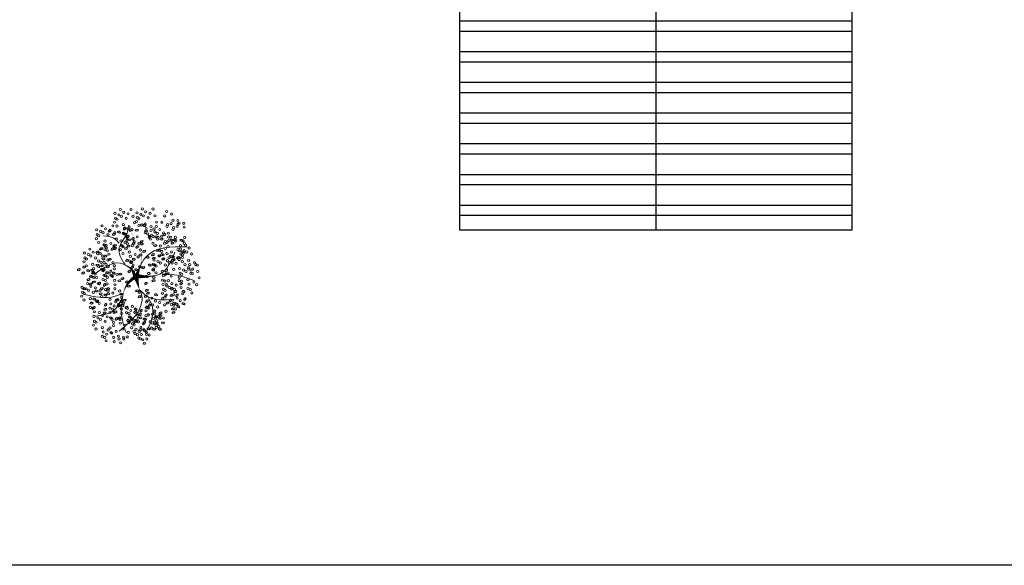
# Model space of a CAD drawing. Header units: millimetres. Extents: x 2197 to 2788, y 425 to 589.
# Tile 3 of 50: x 2234 to 2271, y 430 to 451. Entities that reach past the tile are written whole.
import ezdxf

# ---------------------------------------------------------------- set-up
doc = ezdxf.new("R2010")
doc.units = ezdxf.units.MM
doc.linetypes.add('ACAD_ISO04W100', pattern=[30, 24, -3, 0, -3])
doc.layers.add('01 - Vegetación', color=3, linetype='Continuous', lineweight=0)
doc.layers.add('Cotas', color=3, linetype='Continuous')
doc.layers.add('PAREDE', color=6, linetype='Continuous')

# ---------------------------------------------------------------- blocks, each defined once
blk = doc.blocks.new('17')
at = {"layer": '01 - Vegetación'}
for points in [[(4495.84, 1680.23, 1.33, 0.0221, 0.199177), (4489.97, 1684.48, 0.0221, 0.0221, 1.224983)], [(4496.02, 1680.23, 1.33, 0.0221, 0.286986), (4500.47, 1683.82, 0.0221, 0.0221, -1.494927)], [(4496.02, 1679.76, 1.77, 0.0221, 0), (4491.39, 1678.53, 0.0221, 0.0221, 0)], [(4496.02, 1679.66, 1.77, 0.0221, 0), (4500.28, 1678.15, 0.0221, 0.0221, 0)], [(4496.4, 1679.85, 1.77, 0.0221, 0.074947), (4496.4, 1672.95, 0.0221, 0.0221, 0.762797)], [(4497.07, 1679.43, 0.133, 0.0221, 0.381476), (4512.91, 1682.47, 0.0221, 0.0221, -1.841687)]]:
    blk.add_lwpolyline(points, format="xyseb", dxfattribs=at)
for points in [[(4490, 1684.47), (4488.83, 1687.51), (4489.5, 1699.09)], [(4487.73, 1684.98), (4483.44, 1688.25), (4481.42, 1694.81)], [(4497.83, 1680.19), (4501.11, 1685.48), (4497.33, 1694.81)], [(4508.5, 1685.98), (4510.45, 1688), (4511.21, 1691.78)], [(4490, 1684.47), (4482.94, 1685.23), (4475.36, 1683.47)], [(4491.39, 1678.53), (4489.02, 1677.58), (4485.46, 1677.92), (4475.87, 1685.99)], [(4500.47, 1683.82), (4506.92, 1685.99), (4511.46, 1683.47), (4515.25, 1682.46)], [(4491.39, 1678.53), (4489, 1675.9), (4487.73, 1665.57)], [(4496.57, 1678.43), (4497.07, 1670.86), (4505.15, 1665.32)], [(4497.07, 1679.43), (4503.89, 1675.65), (4507.17, 1660.78)], [(4488.74, 1675.4), (4484.7, 1673.64), (4475.11, 1676.16)], [(4497.07, 1670.11), (4496.82, 1665.57), (4494.55, 1658.01)]]:
    blk.add_spline(points, degree=3, dxfattribs=at)
blk = doc.blocks.new('16')
at = {"layer": '01 - Vegetación'}
h = blk.add_hatch(color=40, dxfattribs=at)
h.set_gradient(color1=(255, 191, 0), color2=(223, 255, 127), rotation=180, centered=1, tint=1, name='INVSPHERICAL')
edge = h.paths.add_edge_path()
edge.add_ellipse((4538.847, 1678.642), major_axis=(-0.0033, 0.0777), ratio=0.578492, start_angle=0, end_angle=360, ccw=False)
edge = h.paths.add_edge_path()
edge.add_ellipse((4538.961, 1678.487), major_axis=(-0.0349, 0.0695), ratio=0.578492, start_angle=0, end_angle=360, ccw=False)
edge = h.paths.add_edge_path()
edge.add_ellipse((4538.69, 1678.926), major_axis=(-0.0594, 0.0503), ratio=0.578492, start_angle=0, end_angle=360, ccw=False)
edge = h.paths.add_edge_path()
edge.add_ellipse((4538.676, 1678.266), major_axis=(-0.0033, 0.0777), ratio=0.578492, start_angle=0, end_angle=360, ccw=False)
edge = h.paths.add_edge_path()
edge.add_ellipse((4541.23, 1679.281), major_axis=(0.0274, 0.0728), ratio=0.578492, start_angle=0, end_angle=360, ccw=False)
edge = h.paths.add_edge_path()
edge.add_ellipse((4540.829, 1679.36), major_axis=(-0.0349, 0.0695), ratio=0.578492, start_angle=0, end_angle=360, ccw=False)
edge = h.paths.add_edge_path()
edge.add_ellipse((4541.174, 1679.607), major_axis=(-0.0349, 0.0695), ratio=0.578492, start_angle=0, end_angle=360, ccw=False)
edge = h.paths.add_edge_path()
edge.add_ellipse((4541.072, 1679.421), major_axis=(0.0274, 0.0728), ratio=0.578492, start_angle=0, end_angle=360, ccw=False)
edge = h.paths.add_edge_path()
edge.add_ellipse((4540.113, 1679.632), major_axis=(-0.0349, 0.0695), ratio=0.578492, start_angle=0, end_angle=360, ccw=False)
edge = h.paths.add_edge_path()
edge.add_ellipse((4540.279, 1679.843), major_axis=(-0.0349, 0.0695), ratio=0.578492, start_angle=0, end_angle=360, ccw=False)
edge = h.paths.add_edge_path()
edge.add_ellipse((4540.165, 1679.999), major_axis=(-0.0033, 0.0777), ratio=0.578492, start_angle=0, end_angle=360, ccw=False)
edge = h.paths.add_edge_path()
edge.add_ellipse((4540.499, 1679.956), major_axis=(-0.0033, 0.0777), ratio=0.578492, start_angle=0, end_angle=360, ccw=False)
edge = h.paths.add_edge_path()
edge.add_ellipse((4540.629, 1679.513), major_axis=(-0.0594, 0.0503), ratio=0.578492, start_angle=0, end_angle=360, ccw=False)
edge = h.paths.add_edge_path()
edge.add_ellipse((4540.551, 1680.278), major_axis=(0.0274, 0.0728), ratio=0.578492, start_angle=0, end_angle=360, ccw=False)
edge = h.paths.add_edge_path()
edge.add_ellipse((4539.201, 1679.744), major_axis=(-0.0033, 0.0777), ratio=0.578492, start_angle=0, end_angle=360, ccw=False)
edge = h.paths.add_edge_path()
edge.add_ellipse((4539.14, 1679.893), major_axis=(0.0274, 0.0728), ratio=0.578492, start_angle=0, end_angle=360, ccw=False)
edge = h.paths.add_edge_path()
edge.add_ellipse((4539.208, 1680.126), major_axis=(-0.0033, 0.0777), ratio=0.578492, start_angle=0, end_angle=360, ccw=False)
edge = h.paths.add_edge_path()
edge.add_ellipse((4538.979, 1680.681), major_axis=(-0.0594, 0.0503), ratio=0.578492, start_angle=0, end_angle=360, ccw=False)
edge = h.paths.add_edge_path()
edge.add_ellipse((4538.577, 1680.728), major_axis=(-0.0033, 0.0777), ratio=0.578492, start_angle=0, end_angle=360, ccw=False)
edge = h.paths.add_edge_path()
edge.add_ellipse((4538.926, 1680.033), major_axis=(0.0274, 0.0728), ratio=0.578492, start_angle=0, end_angle=360, ccw=False)
edge = h.paths.add_edge_path()
edge.add_ellipse((4538.95, 1679.842), major_axis=(0.0274, 0.0728), ratio=0.578492, start_angle=0, end_angle=360, ccw=False)
edge = h.paths.add_edge_path()
edge.add_ellipse((4538.621, 1680.191), major_axis=(-0.0349, 0.0695), ratio=0.578492, start_angle=0, end_angle=360, ccw=False)
edge = h.paths.add_edge_path()
edge.add_ellipse((4538.328, 1680.411), major_axis=(0.0274, 0.0728), ratio=0.578492, start_angle=0, end_angle=360, ccw=False)
edge = h.paths.add_edge_path()
edge.add_ellipse((4538.283, 1680.138), major_axis=(-0.0594, 0.0503), ratio=0.578492, start_angle=0, end_angle=360, ccw=False)
edge = h.paths.add_edge_path()
edge.add_ellipse((4538.32, 1679.993), major_axis=(-0.0594, 0.0503), ratio=0.578492, start_angle=0, end_angle=360, ccw=False)
edge = h.paths.add_edge_path()
edge.add_ellipse((4538.755, 1680.687), major_axis=(-0.0033, 0.0777), ratio=0.578492, start_angle=0, end_angle=360, ccw=False)
edge = h.paths.add_edge_path()
edge.add_ellipse((4538.834, 1681.261), major_axis=(-0.0349, 0.0695), ratio=0.578492, start_angle=0, end_angle=360, ccw=False)
edge = h.paths.add_edge_path()
edge.add_ellipse((4539.054, 1681.374), major_axis=(-0.0033, 0.0777), ratio=0.578492, start_angle=0, end_angle=360, ccw=False)
edge = h.paths.add_edge_path()
edge.add_ellipse((4539.147, 1681.076), major_axis=(-0.0594, 0.0503), ratio=0.578492, start_angle=0, end_angle=360, ccw=False)
edge = h.paths.add_edge_path()
edge.add_ellipse((4539.52, 1680.541), major_axis=(-0.0033, 0.0777), ratio=0.578492, start_angle=0, end_angle=360, ccw=False)
edge = h.paths.add_edge_path()
edge.add_ellipse((4539.459, 1680.689), major_axis=(0.0274, 0.0728), ratio=0.578492, start_angle=0, end_angle=360, ccw=False)
edge = h.paths.add_edge_path()
edge.add_ellipse((4539.527, 1680.923), major_axis=(-0.0033, 0.0777), ratio=0.578492, start_angle=0, end_angle=360, ccw=False)
edge = h.paths.add_edge_path()
edge.add_ellipse((4539.265, 1681.244), major_axis=(0.0274, 0.0728), ratio=0.578492, start_angle=0, end_angle=360, ccw=False)
edge = h.paths.add_edge_path()
edge.add_ellipse((4539.188, 1677.478), major_axis=(-0.0594, 0.0503), ratio=0.578492, start_angle=0, end_angle=360, ccw=False)
edge = h.paths.add_edge_path()
edge.add_ellipse((4539.473, 1678.19), major_axis=(0.0274, 0.0728), ratio=0.578492, start_angle=0, end_angle=360, ccw=False)
edge = h.paths.add_edge_path()
edge.add_ellipse((4540.696, 1678.325), major_axis=(0.0274, 0.0728), ratio=0.578492, start_angle=0, end_angle=360, ccw=False)
edge = h.paths.add_edge_path()
edge.add_ellipse((4540.33, 1678.305), major_axis=(-0.0033, 0.0777), ratio=0.578492, start_angle=0, end_angle=360, ccw=False)
edge = h.paths.add_edge_path()
edge.add_ellipse((4540.174, 1678.307), major_axis=(-0.0033, 0.0777), ratio=0.578492, start_angle=0, end_angle=360, ccw=False)
edge = h.paths.add_edge_path()
edge.add_ellipse((4540.488, 1677.717), major_axis=(-0.0594, 0.0503), ratio=0.578492, start_angle=0, end_angle=360, ccw=False)
edge = h.paths.add_edge_path()
edge.add_ellipse((4540.676, 1677.675), major_axis=(-0.0594, 0.0503), ratio=0.578492, start_angle=0, end_angle=360, ccw=False)
edge = h.paths.add_edge_path()
edge.add_ellipse((4539.469, 1677.341), major_axis=(-0.0033, 0.0777), ratio=0.578492, start_angle=0, end_angle=360, ccw=False)
edge = h.paths.add_edge_path()
edge.add_ellipse((4539.773, 1677.406), major_axis=(-0.0594, 0.0503), ratio=0.578492, start_angle=0, end_angle=360, ccw=False)
edge = h.paths.add_edge_path()
edge.add_ellipse((4539.631, 1677.23), major_axis=(-0.0349, 0.0695), ratio=0.578492, start_angle=0, end_angle=360, ccw=False)
edge = h.paths.add_edge_path()
edge.add_ellipse((4539.445, 1677.695), major_axis=(-0.0594, 0.0503), ratio=0.578492, start_angle=0, end_angle=360, ccw=False)
edge = h.paths.add_edge_path()
edge.add_ellipse((4542.676, 1679.136), major_axis=(-0.0033, 0.0777), ratio=0.578492, start_angle=0, end_angle=360, ccw=False)
edge = h.paths.add_edge_path()
edge.add_ellipse((4542.661, 1679.428), major_axis=(-0.0033, 0.0777), ratio=0.578492, start_angle=0, end_angle=360, ccw=False)
edge = h.paths.add_edge_path()
edge.add_ellipse((4542.742, 1679.554), major_axis=(-0.0033, 0.0777), ratio=0.578492, start_angle=0, end_angle=360, ccw=False)
edge = h.paths.add_edge_path()
edge.add_ellipse((4542.776, 1679.728), major_axis=(-0.0349, 0.0695), ratio=0.578492, start_angle=0, end_angle=360, ccw=False)
edge = h.paths.add_edge_path()
edge.add_ellipse((4542.477, 1679.745), major_axis=(0.0274, 0.0728), ratio=0.578492, start_angle=0, end_angle=360, ccw=False)
edge = h.paths.add_edge_path()
edge.add_ellipse((4542.578, 1680.02), major_axis=(0.0274, 0.0728), ratio=0.578492, start_angle=0, end_angle=360, ccw=False)
edge = h.paths.add_edge_path()
edge.add_ellipse((4542.466, 1680.268), major_axis=(-0.0349, 0.0695), ratio=0.578492, start_angle=0, end_angle=360, ccw=False)
edge = h.paths.add_edge_path()
edge.add_ellipse((4542.632, 1680.479), major_axis=(-0.0349, 0.0695), ratio=0.578492, start_angle=0, end_angle=360, ccw=False)
edge = h.paths.add_edge_path()
edge.add_ellipse((4542.359, 1679.577), major_axis=(-0.0594, 0.0503), ratio=0.578492, start_angle=0, end_angle=360, ccw=False)
edge = h.paths.add_edge_path()
edge.add_ellipse((4542.171, 1679.619), major_axis=(-0.0594, 0.0503), ratio=0.578492, start_angle=0, end_angle=360, ccw=False)
edge = h.paths.add_edge_path()
edge.add_ellipse((4542.246, 1679.328), major_axis=(-0.0594, 0.0503), ratio=0.578492, start_angle=0, end_angle=360, ccw=False)
edge = h.paths.add_edge_path()
edge.add_ellipse((4542.369, 1678.498), major_axis=(0.0274, 0.0728), ratio=0.578492, start_angle=0, end_angle=360, ccw=False)
edge = h.paths.add_edge_path()
edge.add_ellipse((4542.902, 1678.749), major_axis=(-0.0349, 0.0695), ratio=0.578492, start_angle=0, end_angle=360, ccw=False)
edge = h.paths.add_edge_path()
edge.add_ellipse((4542.925, 1678.897), major_axis=(-0.0349, 0.0695), ratio=0.578492, start_angle=0, end_angle=360, ccw=False)
edge = h.paths.add_edge_path()
edge.add_ellipse((4542.628, 1678.671), major_axis=(-0.0033, 0.0777), ratio=0.578492, start_angle=0, end_angle=360, ccw=False)
edge = h.paths.add_edge_path()
edge.add_ellipse((4542.11, 1678.896), major_axis=(-0.0349, 0.0695), ratio=0.578492, start_angle=0, end_angle=360, ccw=False)
edge = h.paths.add_edge_path()
edge.add_ellipse((4542.34, 1678.18), major_axis=(-0.0349, 0.0695), ratio=0.578492, start_angle=0, end_angle=360, ccw=False)
edge = h.paths.add_edge_path()
edge.add_ellipse((4538.137, 1679.191), major_axis=(-0.0349, 0.0695), ratio=0.578492, start_angle=0, end_angle=360, ccw=False)
edge = h.paths.add_edge_path()
edge.add_ellipse((4538.099, 1678.758), major_axis=(-0.0594, 0.0503), ratio=0.578492, start_angle=0, end_angle=360, ccw=False)
edge = h.paths.add_edge_path()
edge.add_ellipse((4537.796, 1678.552), major_axis=(0.0274, 0.0728), ratio=0.578492, start_angle=0, end_angle=360, ccw=False)
edge = h.paths.add_edge_path()
edge.add_ellipse((4537.776, 1678.277), major_axis=(-0.0033, 0.0777), ratio=0.578492, start_angle=0, end_angle=360, ccw=False)
edge = h.paths.add_edge_path()
edge.add_ellipse((4539.181, 1678.6), major_axis=(-0.0033, 0.0777), ratio=0.578492, start_angle=0, end_angle=360, ccw=False)
edge = h.paths.add_edge_path()
edge.add_ellipse((4538.502, 1678.968), major_axis=(-0.0594, 0.0503), ratio=0.578492, start_angle=0, end_angle=360, ccw=False)
edge = h.paths.add_edge_path()
edge.add_ellipse((4538.615, 1679.216), major_axis=(-0.0594, 0.0503), ratio=0.578492, start_angle=0, end_angle=360, ccw=False)
edge = h.paths.add_edge_path()
edge.add_ellipse((4538.188, 1679.557), major_axis=(-0.0033, 0.0777), ratio=0.578492, start_angle=0, end_angle=360, ccw=False)
edge = h.paths.add_edge_path()
edge.add_ellipse((4538.203, 1679.265), major_axis=(-0.0033, 0.0777), ratio=0.578492, start_angle=0, end_angle=360, ccw=False)
edge = h.paths.add_edge_path()
edge.add_ellipse((4538.285, 1679.391), major_axis=(-0.0033, 0.0777), ratio=0.578492, start_angle=0, end_angle=360, ccw=False)
edge = h.paths.add_edge_path()
edge.add_ellipse((4538.856, 1679.647), major_axis=(-0.0349, 0.0695), ratio=0.578492, start_angle=0, end_angle=360, ccw=False)
edge = h.paths.add_edge_path()
edge.add_ellipse((4538.272, 1678.751), major_axis=(0.0274, 0.0728), ratio=0.578492, start_angle=0, end_angle=360, ccw=False)
edge = h.paths.add_edge_path()
edge.add_ellipse((4540.863, 1678.985), major_axis=(0.0274, 0.0728), ratio=0.578492, start_angle=0, end_angle=360, ccw=False)
edge = h.paths.add_edge_path()
edge.add_ellipse((4540.823, 1678.811), major_axis=(-0.0349, 0.0695), ratio=0.578492, start_angle=0, end_angle=360, ccw=False)
edge = h.paths.add_edge_path()
edge.add_ellipse((4541.446, 1678.949), major_axis=(-0.0349, 0.0695), ratio=0.578492, start_angle=0, end_angle=360, ccw=False)
edge = h.paths.add_edge_path()
edge.add_ellipse((4540.434, 1680.393), major_axis=(-0.0033, 0.0777), ratio=0.578492, start_angle=0, end_angle=360, ccw=False)
edge = h.paths.add_edge_path()
edge.add_ellipse((4540.419, 1680.685), major_axis=(-0.0033, 0.0777), ratio=0.578492, start_angle=0, end_angle=360, ccw=False)
edge = h.paths.add_edge_path()
edge.add_ellipse((4539.773, 1680.547), major_axis=(-0.0349, 0.0695), ratio=0.578492, start_angle=0, end_angle=360, ccw=False)
edge = h.paths.add_edge_path()
edge.add_ellipse((4539.782, 1680.87), major_axis=(-0.0349, 0.0695), ratio=0.578492, start_angle=0, end_angle=360, ccw=False)
edge = h.paths.add_edge_path()
edge.add_ellipse((4539.668, 1681.126), major_axis=(0.0274, 0.0728), ratio=0.578492, start_angle=0, end_angle=360, ccw=False)
edge = h.paths.add_edge_path()
edge.add_ellipse((4540.336, 1681.276), major_axis=(0.0274, 0.0728), ratio=0.578492, start_angle=0, end_angle=360, ccw=False)
edge = h.paths.add_edge_path()
edge.add_ellipse((4540.381, 1681.413), major_axis=(-0.0349, 0.0695), ratio=0.578492, start_angle=0, end_angle=360, ccw=False)
edge = h.paths.add_edge_path()
edge.add_ellipse((4540.225, 1681.525), major_axis=(-0.0349, 0.0695), ratio=0.578492, start_angle=0, end_angle=360, ccw=False)
edge = h.paths.add_edge_path()
edge.add_ellipse((4540.009, 1681.424), major_axis=(-0.0033, 0.0777), ratio=0.578492, start_angle=0, end_angle=360, ccw=False)
edge = h.paths.add_edge_path()
edge.add_ellipse((4540.106, 1681.258), major_axis=(-0.0033, 0.0777), ratio=0.578492, start_angle=0, end_angle=360, ccw=False)
edge = h.paths.add_edge_path()
edge.add_ellipse((4540.036, 1680.989), major_axis=(-0.0594, 0.0503), ratio=0.578492, start_angle=0, end_angle=360, ccw=False)
edge = h.paths.add_edge_path()
edge.add_ellipse((4539.967, 1680.73), major_axis=(-0.0594, 0.0503), ratio=0.578492, start_angle=0, end_angle=360, ccw=False)
edge = h.paths.add_edge_path()
edge.add_ellipse((4541.92, 1680.217), major_axis=(-0.0033, 0.0777), ratio=0.578492, start_angle=0, end_angle=360, ccw=False)
edge = h.paths.add_edge_path()
edge.add_ellipse((4541.222, 1680.466), major_axis=(-0.0349, 0.0695), ratio=0.578492, start_angle=0, end_angle=360, ccw=False)
edge = h.paths.add_edge_path()
edge.add_ellipse((4541.387, 1680.676), major_axis=(-0.0349, 0.0695), ratio=0.578492, start_angle=0, end_angle=360, ccw=False)
edge = h.paths.add_edge_path()
edge.add_ellipse((4541.251, 1680.784), major_axis=(0.0274, 0.0728), ratio=0.578492, start_angle=0, end_angle=360, ccw=False)
edge = h.paths.add_edge_path()
edge.add_ellipse((4541.818, 1680.659), major_axis=(0.0274, 0.0728), ratio=0.578492, start_angle=0, end_angle=360, ccw=False)
edge = h.paths.add_edge_path()
edge.add_ellipse((4541.942, 1680.743), major_axis=(0.0274, 0.0728), ratio=0.578492, start_angle=0, end_angle=360, ccw=False)
edge = h.paths.add_edge_path()
edge.add_ellipse((4541.762, 1680.886), major_axis=(-0.0349, 0.0695), ratio=0.578492, start_angle=0, end_angle=360, ccw=False)
edge = h.paths.add_edge_path()
edge.add_ellipse((4541.592, 1681.082), major_axis=(-0.0033, 0.0777), ratio=0.578492, start_angle=0, end_angle=360, ccw=False)
edge = h.paths.add_edge_path()
edge.add_ellipse((4541.511, 1680.956), major_axis=(-0.0033, 0.0777), ratio=0.578492, start_angle=0, end_angle=360, ccw=False)
edge = h.paths.add_edge_path()
edge.add_ellipse((4541.775, 1680.201), major_axis=(-0.0594, 0.0503), ratio=0.578492, start_angle=0, end_angle=360, ccw=False)
edge = h.paths.add_edge_path()
edge.add_ellipse((4541.737, 1680.346), major_axis=(-0.0594, 0.0503), ratio=0.578492, start_angle=0, end_angle=360, ccw=False)
edge = h.paths.add_edge_path()
edge.add_ellipse((4541.843, 1679.118), major_axis=(-0.0594, 0.0503), ratio=0.578492, start_angle=0, end_angle=360, ccw=False)
edge = h.paths.add_edge_path()
edge.add_ellipse((4541.881, 1679.551), major_axis=(-0.0349, 0.0695), ratio=0.578492, start_angle=0, end_angle=360, ccw=False)
edge = h.paths.add_edge_path()
edge.add_ellipse((4542.015, 1679.29), major_axis=(-0.0349, 0.0695), ratio=0.578492, start_angle=0, end_angle=360, ccw=False)
edge = h.paths.add_edge_path()
edge.add_ellipse((4541.91, 1679.869), major_axis=(0.0274, 0.0728), ratio=0.578492, start_angle=0, end_angle=360, ccw=False)
edge = h.paths.add_edge_path()
edge.add_ellipse((4541.769, 1679.666), major_axis=(-0.0033, 0.0777), ratio=0.578492, start_angle=0, end_angle=360, ccw=False)
edge = h.paths.add_edge_path()
edge.add_ellipse((4539.676, 1679.115), major_axis=(-0.0033, 0.0777), ratio=0.578492, start_angle=0, end_angle=360, ccw=False)
edge = h.paths.add_edge_path()
edge.add_ellipse((4539.594, 1678.989), major_axis=(-0.0033, 0.0777), ratio=0.578492, start_angle=0, end_angle=360, ccw=False)
edge = h.paths.add_edge_path()
edge.add_ellipse((4539.898, 1679.531), major_axis=(-0.0033, 0.0777), ratio=0.578492, start_angle=0, end_angle=360, ccw=False)
edge = h.paths.add_edge_path()
edge.add_ellipse((4539.697, 1678.641), major_axis=(-0.0349, 0.0695), ratio=0.578492, start_angle=0, end_angle=360, ccw=False)
edge = h.paths.add_edge_path()
edge.add_ellipse((4539.398, 1678.691), major_axis=(-0.0349, 0.0695), ratio=0.578492, start_angle=0, end_angle=360, ccw=False)
edge = h.paths.add_edge_path()
edge.add_ellipse((4539.555, 1678.579), major_axis=(-0.0349, 0.0695), ratio=0.578492, start_angle=0, end_angle=360, ccw=False)
edge = h.paths.add_edge_path()
edge.add_ellipse((4540.714, 1679.167), major_axis=(0.0274, 0.0728), ratio=0.578492, start_angle=0, end_angle=360, ccw=False)
edge = h.paths.add_edge_path()
edge.add_ellipse((4540.549, 1681.79), major_axis=(-0.0349, 0.0695), ratio=0.578492, start_angle=0, end_angle=360, ccw=False)
edge = h.paths.add_edge_path()
edge.add_ellipse((4540.715, 1682.001), major_axis=(-0.0349, 0.0695), ratio=0.578492, start_angle=0, end_angle=360, ccw=False)
edge = h.paths.add_edge_path()
edge.add_ellipse((4540.848, 1681.741), major_axis=(-0.0349, 0.0695), ratio=0.578492, start_angle=0, end_angle=360, ccw=False)
edge = h.paths.add_edge_path()
edge.add_ellipse((4540.661, 1681.542), major_axis=(0.0274, 0.0728), ratio=0.578492, start_angle=0, end_angle=360, ccw=False)
edge = h.paths.add_edge_path()
edge.add_ellipse((4540.684, 1681.351), major_axis=(0.0274, 0.0728), ratio=0.578492, start_angle=0, end_angle=360, ccw=False)
edge = h.paths.add_edge_path()
edge.add_ellipse((4540.56, 1681.267), major_axis=(0.0274, 0.0728), ratio=0.578492, start_angle=0, end_angle=360, ccw=False)
edge = h.paths.add_edge_path()
edge.add_ellipse((4540.528, 1678.539), major_axis=(0.0274, 0.0728), ratio=0.578492, start_angle=0, end_angle=360, ccw=False)
edge = h.paths.add_edge_path()
edge.add_ellipse((4540.38, 1678.647), major_axis=(0.0274, 0.0728), ratio=0.578492, start_angle=0, end_angle=360, ccw=False)
edge = h.paths.add_edge_path()
edge.add_ellipse((4540.034, 1678.678), major_axis=(-0.0349, 0.0695), ratio=0.578492, start_angle=0, end_angle=360, ccw=False)
edge = h.paths.add_edge_path()
edge.add_ellipse((4540.944, 1678.493), major_axis=(0.0274, 0.0728), ratio=0.578492, start_angle=0, end_angle=360, ccw=False)
edge = h.paths.add_edge_path()
edge.add_ellipse((4541.625, 1678.77), major_axis=(-0.0349, 0.0695), ratio=0.578492, start_angle=0, end_angle=360, ccw=False)
edge = h.paths.add_edge_path()
edge.add_ellipse((4541.994, 1678.887), major_axis=(0.0274, 0.0728), ratio=0.578492, start_angle=0, end_angle=360, ccw=False)
edge = h.paths.add_edge_path()
edge.add_ellipse((4541.336, 1678.598), major_axis=(0.0274, 0.0728), ratio=0.578492, start_angle=0, end_angle=360, ccw=False)
edge = h.paths.add_edge_path()
edge.add_ellipse((4539.381, 1678.993), major_axis=(-0.0349, 0.0695), ratio=0.578492, start_angle=0, end_angle=360, ccw=False)
edge = h.paths.add_edge_path()
edge.add_ellipse((4540.938, 1681.079), major_axis=(-0.0033, 0.0777), ratio=0.578492, start_angle=0, end_angle=360, ccw=False)
edge = h.paths.add_edge_path()
edge.add_ellipse((4540.699, 1680.759), major_axis=(-0.0594, 0.0503), ratio=0.578492, start_angle=0, end_angle=360, ccw=False)
edge = h.paths.add_edge_path()
edge.add_ellipse((4540.908, 1680.857), major_axis=(-0.0349, 0.0695), ratio=0.578492, start_angle=0, end_angle=360, ccw=False)
edge = h.paths.add_edge_path()
edge.add_ellipse((4540.863, 1680.561), major_axis=(-0.0349, 0.0695), ratio=0.578492, start_angle=0, end_angle=360, ccw=False)
edge = h.paths.add_edge_path()
edge.add_ellipse((4540.564, 1680.61), major_axis=(-0.0349, 0.0695), ratio=0.578492, start_angle=0, end_angle=360, ccw=False)
edge = h.paths.add_edge_path()
edge.add_ellipse((4539.771, 1681.729), major_axis=(-0.0349, 0.0695), ratio=0.578492, start_angle=0, end_angle=360, ccw=False)
edge = h.paths.add_edge_path()
edge.add_ellipse((4540.968, 1678.302), major_axis=(0.0274, 0.0728), ratio=0.578492, start_angle=0, end_angle=360, ccw=False)
edge = h.paths.add_edge_path()
edge.add_ellipse((4541.908, 1678.227), major_axis=(-0.0033, 0.0777), ratio=0.578492, start_angle=0, end_angle=360, ccw=False)
edge = h.paths.add_edge_path()
edge.add_ellipse((4541.283, 1678.297), major_axis=(-0.0349, 0.0695), ratio=0.578492, start_angle=0, end_angle=360, ccw=False)
edge = h.paths.add_edge_path()
edge.add_ellipse((4541.463, 1678.333), major_axis=(-0.0349, 0.0695), ratio=0.578492, start_angle=0, end_angle=360, ccw=False)
edge = h.paths.add_edge_path()
edge.add_ellipse((4538.021, 1678.159), major_axis=(0.0274, 0.0728), ratio=0.578492, start_angle=0, end_angle=360, ccw=False)
edge = h.paths.add_edge_path()
edge.add_ellipse((4537.772, 1677.992), major_axis=(0.0274, 0.0728), ratio=0.578492, start_angle=0, end_angle=360, ccw=False)
edge = h.paths.add_edge_path()
edge.add_ellipse((4538.082, 1677.841), major_axis=(-0.0033, 0.0777), ratio=0.578492, start_angle=0, end_angle=360, ccw=False)
edge = h.paths.add_edge_path()
edge.add_ellipse((4538.572, 1677.966), major_axis=(-0.0349, 0.0695), ratio=0.578492, start_angle=0, end_angle=360, ccw=False)
edge = h.paths.add_edge_path()
edge.add_ellipse((4538.311, 1677.99), major_axis=(0.0274, 0.0728), ratio=0.578492, start_angle=0, end_angle=360, ccw=False)
edge = h.paths.add_edge_path()
edge.add_ellipse((4538.394, 1678.174), major_axis=(0.0274, 0.0728), ratio=0.578492, start_angle=0, end_angle=360, ccw=False)
edge = h.paths.add_edge_path()
edge.add_ellipse((4538.776, 1677.355), major_axis=(-0.0349, 0.0695), ratio=0.578492, start_angle=0, end_angle=360, ccw=False)
edge = h.paths.add_edge_path()
edge.add_ellipse((4538.597, 1677.319), major_axis=(-0.0349, 0.0695), ratio=0.578492, start_angle=0, end_angle=360, ccw=False)
edge = h.paths.add_edge_path()
edge.add_ellipse((4539.063, 1677.621), major_axis=(-0.0349, 0.0695), ratio=0.578492, start_angle=0, end_angle=360, ccw=False)
edge = h.paths.add_edge_path()
edge.add_ellipse((4539.033, 1676.828), major_axis=(0.0274, 0.0728), ratio=0.578492, start_angle=0, end_angle=360, ccw=False)
edge = h.paths.add_edge_path()
edge.add_ellipse((4539.009, 1677.162), major_axis=(0.0274, 0.0728), ratio=0.578492, start_angle=0, end_angle=360, ccw=False)
edge = h.paths.add_edge_path()
edge.add_ellipse((4538.885, 1677.078), major_axis=(0.0274, 0.0728), ratio=0.578492, start_angle=0, end_angle=360, ccw=False)
edge = h.paths.add_edge_path()
edge.add_ellipse((4539.054, 1677.298), major_axis=(-0.0349, 0.0695), ratio=0.578492, start_angle=0, end_angle=360, ccw=False)
edge = h.paths.add_edge_path()
edge.add_ellipse((4542.221, 1677.913), major_axis=(-0.0033, 0.0777), ratio=0.578492, start_angle=0, end_angle=360, ccw=False)
edge = h.paths.add_edge_path()
edge.add_ellipse((4542.451, 1677.771), major_axis=(-0.0349, 0.0695), ratio=0.578492, start_angle=0, end_angle=360, ccw=False)
edge = h.paths.add_edge_path()
edge.add_ellipse((4541.18, 1677.355), major_axis=(-0.0349, 0.0695), ratio=0.578492, start_angle=0, end_angle=360, ccw=False)
edge = h.paths.add_edge_path()
edge.add_ellipse((4541.671, 1678.102), major_axis=(-0.0033, 0.0777), ratio=0.578492, start_angle=0, end_angle=360, ccw=False)
edge = h.paths.add_edge_path()
edge.add_ellipse((4541.411, 1678.017), major_axis=(-0.0033, 0.0777), ratio=0.578492, start_angle=0, end_angle=360, ccw=False)
edge = h.paths.add_edge_path()
edge.add_ellipse((4542.075, 1677.637), major_axis=(-0.0594, 0.0503), ratio=0.578492, start_angle=0, end_angle=360, ccw=False)
edge = h.paths.add_edge_path()
edge.add_ellipse((4541.252, 1677.826), major_axis=(-0.0349, 0.0695), ratio=0.578492, start_angle=0, end_angle=360, ccw=False)
edge = h.paths.add_edge_path()
edge.add_ellipse((4541.596, 1676.853), major_axis=(-0.0033, 0.0777), ratio=0.578492, start_angle=0, end_angle=360, ccw=False)
edge = h.paths.add_edge_path()
edge.add_ellipse((4541.655, 1677.018), major_axis=(-0.0033, 0.0777), ratio=0.578492, start_angle=0, end_angle=360, ccw=False)
edge = h.paths.add_edge_path()
edge.add_ellipse((4542.033, 1677.371), major_axis=(-0.0349, 0.0695), ratio=0.578492, start_angle=0, end_angle=360, ccw=False)
edge = h.paths.add_edge_path()
edge.add_ellipse((4542.19, 1677.259), major_axis=(-0.0349, 0.0695), ratio=0.578492, start_angle=0, end_angle=360, ccw=False)
edge = h.paths.add_edge_path()
edge.add_ellipse((4542.168, 1676.931), major_axis=(0.0274, 0.0728), ratio=0.578492, start_angle=0, end_angle=360, ccw=False)
edge = h.paths.add_edge_path()
edge.add_ellipse((4542.176, 1677.433), major_axis=(-0.0349, 0.0695), ratio=0.578492, start_angle=0, end_angle=360, ccw=False)
edge = h.paths.add_edge_path()
edge.add_ellipse((4541.313, 1677.094), major_axis=(-0.0349, 0.0695), ratio=0.578492, start_angle=0, end_angle=360, ccw=False)
edge = h.paths.add_edge_path()
edge.add_ellipse((4541.359, 1677.391), major_axis=(-0.0349, 0.0695), ratio=0.578492, start_angle=0, end_angle=360, ccw=False)
edge = h.paths.add_edge_path()
edge.add_ellipse((4540.019, 1676.943), major_axis=(-0.0349, 0.0695), ratio=0.578492, start_angle=0, end_angle=360, ccw=False)
edge = h.paths.add_edge_path()
edge.add_ellipse((4539.641, 1676.826), major_axis=(0.0274, 0.0728), ratio=0.578492, start_angle=0, end_angle=360, ccw=False)
edge = h.paths.add_edge_path()
edge.add_ellipse((4539.262, 1676.754), major_axis=(-0.0594, 0.0503), ratio=0.578492, start_angle=0, end_angle=360, ccw=False)
edge = h.paths.add_edge_path()
edge.add_ellipse((4539.45, 1677.146), major_axis=(-0.0594, 0.0503), ratio=0.578492, start_angle=0, end_angle=360, ccw=False)
at = {"layer": '01 - Vegetación', "extrusion": (0, 0, -1)}
for centre, major_axis in [((4539.771, 1681.729), (-0.0349, 0.0695)), ((4540.549, 1681.79), (-0.0349, 0.0695)), ((4540.715, 1682.001), (-0.0349, 0.0695)), ((4540.848, 1681.741), (-0.0349, 0.0695)), ((4538.834, 1681.261), (-0.0349, 0.0695)), ((4539.054, 1681.374), (-0.0033, 0.0777)), ((4540.009, 1681.424), (-0.0033, 0.0777)), ((4540.106, 1681.258), (-0.0033, 0.0777)), ((4540.225, 1681.525), (-0.0349, 0.0695)), ((4540.381, 1681.413), (-0.0349, 0.0695)), ((4539.527, 1680.923), (-0.0033, 0.0777)), ((4539.782, 1680.87), (-0.0349, 0.0695)), ((4540.908, 1680.857), (-0.0349, 0.0695)), ((4540.938, 1681.079), (-0.0033, 0.0777)), ((4541.511, 1680.956), (-0.0033, 0.0777)), ((4541.592, 1681.082), (-0.0033, 0.0777)), ((4541.762, 1680.886), (-0.0349, 0.0695)), ((4538.577, 1680.728), (-0.0033, 0.0777)), ((4538.755, 1680.687), (-0.0033, 0.0777)), ((4539.52, 1680.541), (-0.0033, 0.0777)), ((4539.773, 1680.547), (-0.0349, 0.0695)), ((4540.419, 1680.685), (-0.0033, 0.0777)), ((4540.434, 1680.393), (-0.0033, 0.0777)), ((4540.564, 1680.61), (-0.0349, 0.0695)), ((4540.863, 1680.561), (-0.0349, 0.0695)), ((4541.222, 1680.466), (-0.0349, 0.0695)), ((4541.387, 1680.676), (-0.0349, 0.0695)), ((4542.466, 1680.268), (-0.0349, 0.0695)), ((4542.632, 1680.479), (-0.0349, 0.0695)), ((4538.621, 1680.191), (-0.0349, 0.0695)), ((4539.208, 1680.126), (-0.0033, 0.0777)), ((4540.165, 1679.999), (-0.0033, 0.0777)), ((4540.279, 1679.843), (-0.0349, 0.0695)), ((4540.499, 1679.956), (-0.0033, 0.0777)), ((4541.92, 1680.217), (-0.0033, 0.0777)), ((4538.188, 1679.557), (-0.0033, 0.0777)), ((4538.285, 1679.391), (-0.0033, 0.0777)), ((4538.856, 1679.647), (-0.0349, 0.0695)), ((4539.201, 1679.744), (-0.0033, 0.0777)), ((4539.898, 1679.531), (-0.0033, 0.0777)), ((4540.113, 1679.632), (-0.0349, 0.0695)), ((4540.829, 1679.36), (-0.0349, 0.0695)), ((4541.174, 1679.607), (-0.0349, 0.0695)), ((4541.769, 1679.666), (-0.0033, 0.0777)), ((4541.881, 1679.551), (-0.0349, 0.0695)), ((4542.661, 1679.428), (-0.0033, 0.0777)), ((4542.742, 1679.554), (-0.0033, 0.0777)), ((4542.776, 1679.728), (-0.0349, 0.0695)), ((4538.137, 1679.191), (-0.0349, 0.0695)), ((4538.203, 1679.265), (-0.0033, 0.0777)), ((4539.381, 1678.993), (-0.0349, 0.0695)), ((4539.594, 1678.989), (-0.0033, 0.0777)), ((4539.676, 1679.115), (-0.0033, 0.0777)), ((4540.823, 1678.811), (-0.0349, 0.0695)), ((4541.446, 1678.949), (-0.0349, 0.0695)), ((4542.015, 1679.29), (-0.0349, 0.0695)), ((4542.11, 1678.896), (-0.0349, 0.0695)), ((4542.676, 1679.136), (-0.0033, 0.0777)), ((4542.925, 1678.897), (-0.0349, 0.0695)), ((4538.847, 1678.642), (-0.0033, 0.0777)), ((4538.961, 1678.487), (-0.0349, 0.0695)), ((4539.181, 1678.6), (-0.0033, 0.0777)), ((4539.398, 1678.691), (-0.0349, 0.0695)), ((4539.555, 1678.579), (-0.0349, 0.0695)), ((4539.697, 1678.641), (-0.0349, 0.0695)), ((4540.034, 1678.678), (-0.0349, 0.0695)), ((4541.463, 1678.333), (-0.0349, 0.0695)), ((4541.625, 1678.77), (-0.0349, 0.0695)), ((4542.628, 1678.671), (-0.0033, 0.0777)), ((4542.902, 1678.749), (-0.0349, 0.0695)), ((4537.776, 1678.277), (-0.0033, 0.0777)), ((4538.082, 1677.841), (-0.0033, 0.0777)), ((4538.572, 1677.966), (-0.0349, 0.0695)), ((4538.676, 1678.266), (-0.0033, 0.0777)), ((4540.174, 1678.307), (-0.0033, 0.0777)), ((4540.33, 1678.305), (-0.0033, 0.0777)), ((4541.283, 1678.297), (-0.0349, 0.0695)), ((4541.411, 1678.017), (-0.0033, 0.0777)), ((4541.671, 1678.102), (-0.0033, 0.0777)), ((4541.908, 1678.227), (-0.0033, 0.0777)), ((4542.221, 1677.913), (-0.0033, 0.0777)), ((4542.34, 1678.18), (-0.0349, 0.0695)), ((4538.776, 1677.355), (-0.0349, 0.0695)), ((4539.063, 1677.621), (-0.0349, 0.0695)), ((4541.18, 1677.355), (-0.0349, 0.0695)), ((4541.252, 1677.826), (-0.0349, 0.0695)), ((4541.359, 1677.391), (-0.0349, 0.0695)), ((4542.033, 1677.371), (-0.0349, 0.0695)), ((4542.176, 1677.433), (-0.0349, 0.0695)), ((4542.451, 1677.771), (-0.0349, 0.0695)), ((4538.597, 1677.319), (-0.0349, 0.0695)), ((4539.054, 1677.298), (-0.0349, 0.0695)), ((4539.469, 1677.341), (-0.0033, 0.0777)), ((4539.631, 1677.23), (-0.0349, 0.0695)), ((4540.019, 1676.943), (-0.0349, 0.0695)), ((4541.313, 1677.094), (-0.0349, 0.0695)), ((4541.655, 1677.018), (-0.0033, 0.0777)), ((4542.19, 1677.259), (-0.0349, 0.0695)), ((4541.596, 1676.853), (-0.0033, 0.0777))]:
    blk.add_ellipse(centre, major_axis=major_axis, ratio=0.578492, start_param=3.141593, end_param=9.424778, dxfattribs=at)
for centre, major_axis in [((4539.265, 1681.244), (0.0274, 0.0728)), ((4540.336, 1681.276), (0.0274, 0.0728)), ((4540.56, 1681.267), (0.0274, 0.0728)), ((4540.661, 1681.542), (0.0274, 0.0728)), ((4540.684, 1681.351), (0.0274, 0.0728)), ((4539.147, 1681.076), (-0.0594, 0.0503)), ((4539.668, 1681.126), (0.0274, 0.0728)), ((4540.036, 1680.989), (-0.0594, 0.0503)), ((4541.251, 1680.784), (0.0274, 0.0728)), ((4538.328, 1680.411), (0.0274, 0.0728)), ((4538.979, 1680.681), (-0.0594, 0.0503)), ((4539.459, 1680.689), (0.0274, 0.0728)), ((4539.967, 1680.73), (-0.0594, 0.0503)), ((4540.551, 1680.278), (0.0274, 0.0728)), ((4540.699, 1680.759), (-0.0594, 0.0503)), ((4541.737, 1680.346), (-0.0594, 0.0503)), ((4541.818, 1680.659), (0.0274, 0.0728)), ((4541.942, 1680.743), (0.0274, 0.0728)), ((4538.283, 1680.138), (-0.0594, 0.0503)), ((4538.32, 1679.993), (-0.0594, 0.0503)), ((4538.926, 1680.033), (0.0274, 0.0728)), ((4538.95, 1679.842), (0.0274, 0.0728)), ((4539.14, 1679.893), (0.0274, 0.0728)), ((4541.775, 1680.201), (-0.0594, 0.0503)), ((4541.91, 1679.869), (0.0274, 0.0728)), ((4542.578, 1680.02), (0.0274, 0.0728)), ((4540.629, 1679.513), (-0.0594, 0.0503)), ((4541.072, 1679.421), (0.0274, 0.0728)), ((4542.171, 1679.619), (-0.0594, 0.0503)), ((4542.246, 1679.328), (-0.0594, 0.0503)), ((4542.359, 1679.577), (-0.0594, 0.0503)), ((4542.477, 1679.745), (0.0274, 0.0728)), ((4538.502, 1678.968), (-0.0594, 0.0503)), ((4538.615, 1679.216), (-0.0594, 0.0503)), ((4538.69, 1678.926), (-0.0594, 0.0503)), ((4540.714, 1679.167), (0.0274, 0.0728)), ((4540.863, 1678.985), (0.0274, 0.0728)), ((4541.23, 1679.281), (0.0274, 0.0728)), ((4541.843, 1679.118), (-0.0594, 0.0503)), ((4541.994, 1678.887), (0.0274, 0.0728)), ((4537.796, 1678.552), (0.0274, 0.0728)), ((4538.099, 1678.758), (-0.0594, 0.0503)), ((4538.272, 1678.751), (0.0274, 0.0728)), ((4540.38, 1678.647), (0.0274, 0.0728)), ((4540.528, 1678.539), (0.0274, 0.0728)), ((4540.696, 1678.325), (0.0274, 0.0728)), ((4540.944, 1678.493), (0.0274, 0.0728)), ((4541.336, 1678.598), (0.0274, 0.0728)), ((4542.369, 1678.498), (0.0274, 0.0728)), ((4537.772, 1677.992), (0.0274, 0.0728)), ((4538.021, 1678.159), (0.0274, 0.0728)), ((4538.311, 1677.99), (0.0274, 0.0728)), ((4538.394, 1678.174), (0.0274, 0.0728)), ((4539.473, 1678.19), (0.0274, 0.0728)), ((4540.968, 1678.302), (0.0274, 0.0728)), ((4539.188, 1677.478), (-0.0594, 0.0503)), ((4539.445, 1677.695), (-0.0594, 0.0503)), ((4539.773, 1677.406), (-0.0594, 0.0503)), ((4540.488, 1677.717), (-0.0594, 0.0503)), ((4540.676, 1677.675), (-0.0594, 0.0503)), ((4542.075, 1677.637), (-0.0594, 0.0503)), ((4538.885, 1677.078), (0.0274, 0.0728)), ((4539.009, 1677.162), (0.0274, 0.0728)), ((4539.45, 1677.146), (-0.0594, 0.0503)), ((4542.168, 1676.931), (0.0274, 0.0728)), ((4539.033, 1676.828), (0.0274, 0.0728)), ((4539.262, 1676.754), (-0.0594, 0.0503)), ((4539.641, 1676.826), (0.0274, 0.0728))]:
    blk.add_ellipse(centre, major_axis=major_axis, ratio=0.578492, dxfattribs=at)
blk = doc.blocks.new('18')
at = {"color": 60}
for centre in [(4487.42, 1699.03), (4488.87, 1699.94), (4489.95, 1699.03), (4490.32, 1699.58), (4491.59, 1698.31), (4492.13, 1699.76), (4501.6, 1699.08), (4503.05, 1698.72), (4504.86, 1698.9), (4476.66, 1694.63), (4478.11, 1695.54), (4479.2, 1694.63), (4479.56, 1695.18), (4481.37, 1695.36), (4483.07, 1695.23), (4484.34, 1695.77), (4484.7, 1696.68), (4486.33, 1696.32), (4487.96, 1696.68), (4490.32, 1695.59), (4491.04, 1697.4), (4491.95, 1694.87), (4492.49, 1696.5), (4493.58, 1697.76), (4497.07, 1694.91), (4497.43, 1695.82), (4499.06, 1695.46), (4500.15, 1698.17), (4500.69, 1695.82), (4502.68, 1698.17), (4503.05, 1694.73), (4503.77, 1696.54), (4504.32, 1697.45), (4505.22, 1695.64), (4506.31, 1696.91), (4473.58, 1691.37), (4473.94, 1692.28), (4475.57, 1691.92), (4477.21, 1692.28), (4479.56, 1691.19), (4480.29, 1693), (4480.83, 1693.91), (4481.74, 1692.1), (4482.82, 1693.36), (4486.15, 1693.42), (4487.06, 1694.51), (4488.69, 1692.51), (4491.04, 1693.06), (4491.3, 1691.07), (4493.58, 1693.78), (4494.68, 1691.06), (4495.05, 1691.97), (4495.8, 1694.37), (4496.68, 1691.6), (4498.31, 1691.97), (4498.88, 1692.56), (4499.79, 1693.65), (4501.39, 1692.69), (4501.42, 1691.65), (4501.93, 1693.6), (4503.77, 1692.2), (4504.68, 1694.01), (4506.31, 1692.92), (4471.96, 1687.88), (4472.31, 1690.83), (4473.62, 1688.01), (4474.77, 1690.7), (4475.16, 1688.77), (4475.39, 1689.02), (4476.3, 1690.11), (4477.08, 1689.41), (4477.93, 1688.11), (4479.13, 1688.13), (4480.29, 1688.66), (4481.19, 1690.47), (4482.79, 1688), (4482.82, 1689.38), (4484.06, 1688.54), (4484.42, 1689.44), (4485.25, 1687.86), (4486.05, 1689.08), (4486.77, 1687.27), (4487.68, 1689.44), (4490.04, 1688.36), (4490.76, 1690.17), (4491.67, 1687.63), (4493.06, 1687.57), (4493.41, 1690.52), (4494.72, 1687.69), (4495.88, 1690.38), (4496.26, 1688.46), (4496.5, 1688.71), (4497.4, 1689.79), (4498.18, 1689.1), (4499.03, 1687.8), (4500.23, 1687.82), (4500.66, 1690.88), (4501.39, 1688.34), (4502.29, 1690.16), (4471.57, 1685.45), (4472.98, 1686.09), (4472.98, 1684.29), (4473.62, 1684.42), (4474.01, 1686.34), (4475.8, 1687.11), (4476.7, 1684.68), (4478.11, 1683.78), (4478.87, 1685.57), (4480.28, 1685.7), (4482.43, 1685.04), (4484.1, 1685.17), (4485.63, 1685.94), (4485.87, 1686.18), (4486.27, 1684.27), (4487.55, 1686.58), (4488.4, 1685.28), (4489.6, 1685.3), (4490.76, 1685.82), (4496.9, 1686.8), (4473.75, 1683.01), (4474.95, 1680.14), (4475.42, 1682.63), (4479, 1682.37), (4479.9, 1682.75), (4481.08, 1681.83), (4481.18, 1682.24), (4482.35, 1682.38), (4482.71, 1683.28), (4483.54, 1681.7), (4484.16, 1680.02), (4484.34, 1682.92), (4485.07, 1681.11), (4473.32, 1678.69), (4474.59, 1679.23), (4475.78, 1678.56), (4476.17, 1676.64), (4476.4, 1676.88), (4476.58, 1679.78), (4477.31, 1677.97), (4480.73, 1678.88), (4482.39, 1679.01), (4483.93, 1679.78), (4472.96, 1675.74), (4474.63, 1675.87), (4478.56, 1672.79), (4478.93, 1673.7), (4480.56, 1673.33), (4481.65, 1676.05), (4482.19, 1673.7), (4477.3, 1672.25), (4479.76, 1672.11), (4481.28, 1671.52), (4482.06, 1670.83)]:
    blk.add_circle(centre, 0.405, dxfattribs=at)
at = {"color": 62}
for centre in [(4506.08, 1691.25), (4508.79, 1693.6), (4509.34, 1691.25), (4510.24, 1694.51), (4511.33, 1693.6), (4511.69, 1694.15), (4512.42, 1691.97), (4512.96, 1692.88), (4513.51, 1694.33), (4513.87, 1691.07), (4514.96, 1692.34), (4504.45, 1689.8), (4505.71, 1690.35), (4507.53, 1687.99), (4507.71, 1690.89), (4508.43, 1689.08), (4511.69, 1690.16), (4512.42, 1687.63), (4513.33, 1689.44), (4514.96, 1688.35), (4510.06, 1687.09), (4475.75, 1680.49), (4477.2, 1681.39), (4478.29, 1680.49), (4478.65, 1681.03), (4480.46, 1681.21), (4471.4, 1676.68), (4472.67, 1677.23), (4473.03, 1678.13), (4474.66, 1677.77), (4476.29, 1678.13), (4478.65, 1677.04), (4479.37, 1678.86), (4479.92, 1679.76), (4480.28, 1676.32), (4480.82, 1677.95), (4481.91, 1679.22), (4474.48, 1674.87), (4475.39, 1675.96), (4477.02, 1673.97), (4479.26, 1672.8), (4479.37, 1674.51), (4481.91, 1675.23), (4481.98, 1675.16), (4482.52, 1672.8), (4483.43, 1676.06), (4484.51, 1675.16), (4484.88, 1675.7), (4485.6, 1673.53), (4486.15, 1674.43), (4486.69, 1675.88), (4488.14, 1673.89), (4477.63, 1671.36), (4478.9, 1671.9), (4480.71, 1669.54), (4480.89, 1672.44), (4481.61, 1670.63), (4484.88, 1671.72), (4485.6, 1669.18), (4486.51, 1670.99), (4487.05, 1672.62), (4488.14, 1669.91), (4483.25, 1668.64)]:
    blk.add_circle(centre, 0.405, dxfattribs=at)
at = {"color": 64}
for centre in [(4516.35, 1687.74), (4517.8, 1687.37), (4519.61, 1687.56), (4512.18, 1684.48), (4513.81, 1684.11), (4514.9, 1686.83), (4515.45, 1684.48), (4517.44, 1686.83), (4518.53, 1685.2), (4519.07, 1686.11), (4519.98, 1684.3), (4521.06, 1685.56), (4510.55, 1683.03), (4511.82, 1683.57), (4513.63, 1681.22), (4514.54, 1682.3), (4516.17, 1680.31), (4517.8, 1683.39), (4518.53, 1680.86), (4519.43, 1682.67), (4521.06, 1681.58), (4488.48, 1669), (4489.93, 1669.91), (4491.01, 1669), (4491.38, 1669.55), (4493.19, 1669.73), (4485.4, 1665.74), (4485.76, 1666.65), (4487.39, 1666.29), (4489.02, 1666.65), (4491.38, 1665.56), (4492.1, 1667.37), (4492.65, 1668.28), (4493.55, 1666.47), (4494.64, 1667.74), (4484.13, 1665.2), (4487.21, 1663.39), (4488.12, 1664.48), (4489.75, 1662.48), (4492.1, 1663.03), (4493.01, 1664.84), (4494.43, 1662.83), (4494.64, 1663.75), (4495.88, 1663.74), (4496.96, 1662.83), (4497.33, 1663.38), (4498.59, 1662.11), (4499.14, 1663.56), (4490.08, 1659.03), (4491.35, 1659.57), (4491.71, 1660.48), (4493.34, 1660.12), (4494.06, 1658.31), (4494.97, 1660.48), (4497.33, 1659.39), (4498.05, 1661.2), (4498.96, 1658.67), (4499.5, 1660.3), (4500.59, 1661.57), (4493.16, 1657.22), (4495.69, 1656.31), (4498.05, 1656.86), (4500.59, 1657.58)]:
    blk.add_circle(centre, 0.405, dxfattribs=at)
at = {"color": 66}
for centre in [(4504.72, 1684.6), (4506.17, 1685.5), (4507.25, 1684.6), (4507.62, 1685.14), (4508.89, 1683.87), (4509.43, 1685.32), (4500.37, 1680.79), (4501.64, 1681.34), (4502, 1682.24), (4503.63, 1681.88), (4504.36, 1680.07), (4505.26, 1682.24), (4507.62, 1681.15), (4508.34, 1682.97), (4509.25, 1680.43), (4509.79, 1682.06), (4510.88, 1683.33), (4503.45, 1678.98), (4505.99, 1678.08), (4508.34, 1678.62), (4510.88, 1679.34), (4512.37, 1676.34), (4515.09, 1678.69), (4515.63, 1676.34), (4516.54, 1679.6), (4517.63, 1678.69), (4517.99, 1679.24), (4518.71, 1677.06), (4519.26, 1677.97), (4519.8, 1679.42), (4521.25, 1677.43), (4499, 1673.23), (4500.45, 1672.87), (4502.26, 1673.05), (4510.74, 1674.89), (4512.01, 1675.43), (4513.82, 1673.08), (4514, 1675.98), (4514.73, 1674.17), (4517.99, 1675.25), (4518.71, 1672.72), (4519.62, 1674.53), (4520.16, 1676.16), (4521.25, 1673.44), (4494.47, 1669.07), (4494.83, 1669.97), (4496.46, 1669.61), (4497.55, 1672.33), (4498.09, 1669.97), (4500.09, 1672.33), (4501.17, 1670.7), (4501.72, 1671.6), (4502.62, 1669.79), (4503.71, 1671.06), (4516.36, 1672.17), (4493.2, 1668.52), (4496.28, 1666.71), (4497.19, 1667.8), (4498.82, 1665.81), (4500.45, 1668.89), (4501.17, 1666.35), (4502.08, 1668.16), (4503.71, 1667.08)]:
    blk.add_circle(centre, 0.405, dxfattribs=at)
at = {"color": 68}
for centre in [(4508.56, 1673.48), (4510.01, 1674.38), (4511.1, 1673.48), (4511.46, 1674.02), (4512.73, 1672.75), (4513.27, 1674.2), (4504.21, 1669.68), (4504.25, 1670.19), (4505.48, 1670.22), (4505.85, 1671.12), (4507.48, 1670.76), (4508.46, 1669.1), (4510.03, 1671.75), (4510.71, 1671.54), (4511.12, 1670.22), (4512.19, 1671.85), (4512.34, 1669.55), (4513.64, 1670.94), (4514.72, 1672.21), (4516.32, 1670.19), (4518.67, 1669.11), (4501.44, 1667.37), (4502.46, 1665.58), (4503.1, 1667.5), (4503.49, 1665.84), (4504.64, 1668.27), (4505.28, 1666.6), (4506.56, 1668.91), (4507.29, 1667.87), (4509.15, 1668.89), (4509.55, 1667.57), (4510.78, 1666.9), (4510.86, 1667.66), (4512.27, 1667.78), (4513.63, 1666), (4514.32, 1665.79), (4514.72, 1668.23), (4515.41, 1668.02), (4515.82, 1666.7), (4517.04, 1666.03), (4519.4, 1666.57), (4520.3, 1668.38), (4501.05, 1664.94), (4501.66, 1662.6), (4502.46, 1663.79), (4503.1, 1663.92), (4503.1, 1663.5), (4503.23, 1662.51), (4504.19, 1662.6), (4504.55, 1663.14), (4504.9, 1662.12), (4505.82, 1661.87), (4506.18, 1664.17), (4506.37, 1663.32), (4507.59, 1663.27), (4508.48, 1661.86), (4509.3, 1665.01), (4509.38, 1662.25), (4510.66, 1661.74), (4510.71, 1665.14), (4514.47, 1661.91), (4514.72, 1664.47), (4515.56, 1664.14), (4515.88, 1662.04), (4515.95, 1663.8), (4516.97, 1664.26), (4497.31, 1658.79), (4498.57, 1659.34), (4498.94, 1660.24), (4500.57, 1659.88), (4501.29, 1658.07), (4502.2, 1660.24), (4504.55, 1659.16), (4505.28, 1660.97), (4506.73, 1660.06), (4507.82, 1661.33), (4500.39, 1656.98)]:
    blk.add_circle(centre, 0.405, dxfattribs=at)
at = {"layer": '01 - Vegetación'}
blk.add_blockref('17', (0, 0), dxfattribs=at)
at = {"layer": '01 - Vegetación', "xscale": 7.5, "yscale": 7.5, "zscale": 7.5}
blk.add_blockref('16', (-29556.67, -10914.05), dxfattribs=at)

msp = doc.modelspace()

# ---------------------------------------------------------------- hatches: boundary and pattern name
at = {"layer": 'PAREDE', "linetype": 'ACAD_ISO04W100'}
h = msp.add_hatch(dxfattribs=at)
h.set_pattern_fill('ANSI32', color=1, scale=0.1222, angle=135)
h.set_pattern_definition([(180, (-1.3519, -9.5161), (-2e-16, -1.163955), []), (180, (-1.7399, -9.1281), (-2e-16, -1.163955), [])])
h.paths.add_polyline_path([(2225.17, 456.202), (2217.257, 456.202), (2217.257, 441.237), (2225.17, 441.237)])
h.paths.add_polyline_path([(2217.257, 456.202), (2209.344, 456.202), (2209.344, 441.237), (2217.257, 441.237)])
h.paths.add_polyline_path([(2258.229, 467.147), (2250.799, 467.147), (2250.799, 442.696), (2258.229, 442.696)])
h.paths.add_polyline_path([(2265.658, 467.147), (2258.229, 467.147), (2258.229, 442.696), (2265.658, 442.696)])
h.paths.add_polyline_path([(2265.658, 498.007), (2258.229, 498.007), (2258.229, 473.557), (2265.658, 473.557)])

# ---------------------------------------------------------------- linework, layer by layer
at = {"layer": 'Cotas', "color": 7}
msp.add_line((2258.229, 467.147), (2258.229, 442.696), dxfattribs=at)
at = {"layer": 'Cotas'}
msp.add_lwpolyline([(2200.713, 524.49), (2350.975, 524.49), (2350.975, 429.986), (2200.713, 429.986)], close=True, dxfattribs=at)
at = {"layer": 'Cotas', "color": 7}
msp.add_lwpolyline([(2250.799, 467.147), (2265.658, 467.147), (2265.658, 442.696), (2250.799, 442.696)], close=True, dxfattribs=at)

# ---------------------------------------------------------------- block references
at = {"layer": '01 - Vegetación', "xscale": 0.1021725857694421, "yscale": 0.1021725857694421, "zscale": 0.1021725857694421, "rotation": 90}
msp.add_blockref('18', (2410.153, -18.445), dxfattribs=at)

doc.saveas('drawing.dxf')
